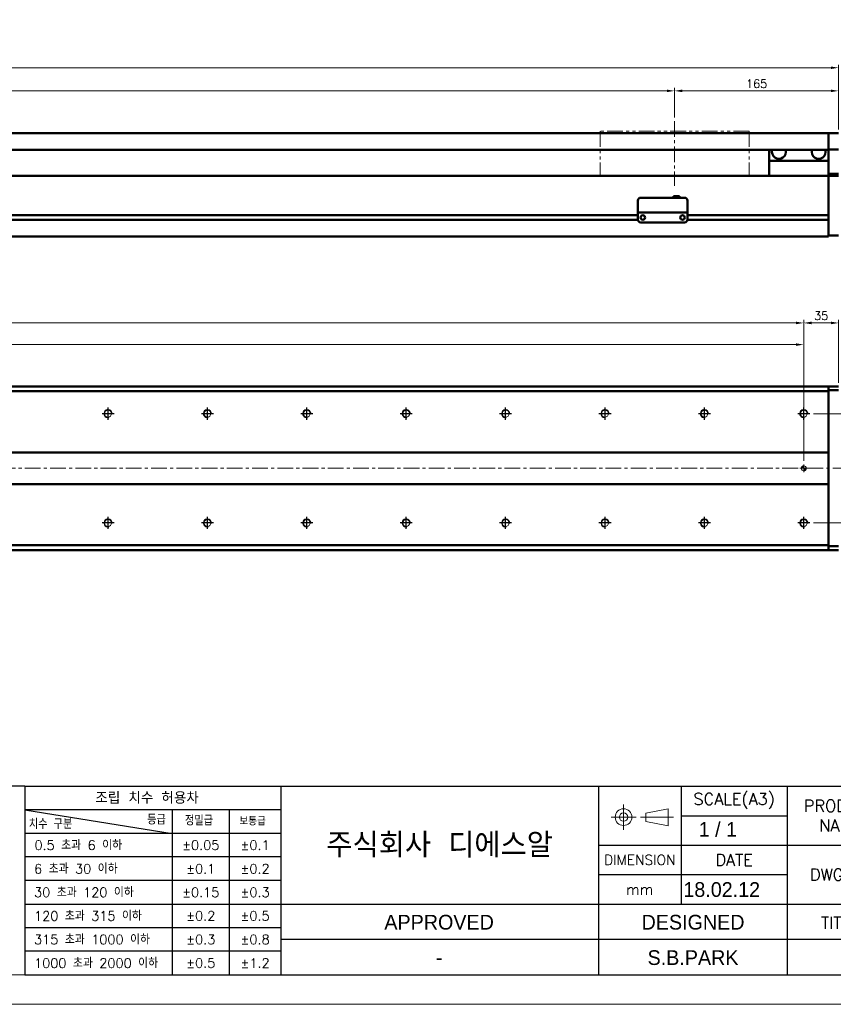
# Model space of a CAD drawing. Header units: millimetres. Extents: x 46891 to 51038, y 6223 to 10291.
# Tile 6 of 8: x 49803 to 50622, y 8529 to 9520. Entities that reach past the tile are written whole.
import ezdxf
from ezdxf.enums import TextEntityAlignment as Align

# ---------------------------------------------------------------- set-up
doc = ezdxf.new("R2010")
doc.units = ezdxf.units.MM
doc.header["$LTSCALE"] = 0.5
doc.linetypes.add('CENTER', pattern=[50.8, 31.75, -6.35, 6.35, -6.35])
doc.linetypes.add('PHANTOM', pattern=[63.5, 31.75, -6.35, 6.35, -6.35, 6.35, -6.35])
doc.layers.get('0').update_dxf_attribs({"lineweight": 20})
doc.layers.add('1', color=1, linetype='CENTER', lineweight=13)
doc.layers.add('외형선(ISO)', color=7, linetype='Continuous', lineweight=50)
for name, color, linetype in [('3', 3, 'Continuous'), ('C', 1, 'CENTER'), ('DIM', 4, 'Continuous')]:
    doc.layers.add(name, color=color, linetype=linetype)
doc.styles.add('ACISOGDT', font='amgdt.shx')
doc.styles.add('DSR TEXT', font='romans.shx', dxfattribs={"bigfont": 'whgtxt.shx'})
doc.styles.get("Standard").update_dxf_attribs({"font": 'romans.shx', "bigfont": 'whgtxt.shx'})
doc.dimstyles.new('DSR', dxfattribs={"dimscale": 2, "dimtxt": 3, "dimasz": 3, "dimexe": 0.5, "dimexo": 0.5, "dimgap": 0.5, "dimtad": 1, "dimdsep": 46, "dimtxsty": 'Standard', "dimcen": 2.5, "dimclrd": 4, "dimclre": 4, "dimclrt": 2, "dimadec": 0, "dimazin": 2, "dimtfac": 1, "dimtmove": 0, "dimatfit": 3, "dimfxl": 0, "dimlwd": -1, "dimlwe": -1, "dimarcsym": 0})

# ---------------------------------------------------------------- blocks, each defined once
blk = doc.blocks.new('A$C13F00394')
for p, q in [((109.11, 28.14), (105.34, 27.43)), ((105.34, 27.43), (105.34, 26.01)), ((109.11, 25.3), (109.11, 28.14)), ((105.34, 26.01), (109.11, 25.3))]:
    blk.add_line(p, q)
for radius in [1.42, 0.71]:
    blk.add_circle((101.56, 26.76), radius)
at = {"layer": '1'}
for p, q in [((101.56, 28.89), (101.56, 24.63)), ((103.69, 26.76), (99.44, 26.76)), ((104.41, 26.76), (110.04, 26.76))]:
    blk.add_line(p, q, dxfattribs=at)
at = {"layer": '3'}
for p, q in [((0, 32), (-207.68, 32)), ((0, 32), (202.32, 32)), ((0, 32), (0, 0)), ((43.43, 32), (43.43, 0)), ((97.32, 32), (97.32, 12)), ((111.32, 32), (111.32, 12)), ((129.32, 32), (129.32, 0)), ((0, 28), (25, 24)), ((43.43, 28), (0, 28)), ((25, 28), (25, 0)), ((34.7, 28), (34.7, 0)), ((111.32, 27), (129.32, 27)), ((43.43, 24), (0, 24)), ((97.32, 22), (202.32, 22)), ((43.43, 20), (0, 20)), ((97.32, 17), (129.32, 17)), ((43.43, 16), (0, 16)), ((0, 12), (129.32, 12)), ((97.32, 12), (97.32, 0)), ((129.32, 12), (202.32, 12)), ((43.43, 8), (0, 8)), ((97.32, 6), (43.43, 6)), ((129.32, 6), (97.32, 6)), ((202.32, 6), (129.32, 6)), ((43.43, 4), (0, 4)), ((0, 0), (202.32, 0))]:
    blk.add_line(p, q, dxfattribs=at)
at = {"color": 0, "style": 'DSR TEXT'}
for s, height, p in [('조립 치수 허용차', 2, (11.97, 29.02)), ('등급', 1.5, (20.77, 25.52)), ('정밀급', 1.5, (27.18, 25.37)), ('보통급', 1.3, (36.41, 25.38)), ('치수 구분', 1.5, (0.69, 24.78)), (' 0.5 초과 6 이하', 1.6, (0.56, 21.19)), (' 6 초과 30 이하', 1.6, (0.49, 17.19)), (' 30 초과 120 이하', 1.6, (0.49, 13.19)), (' 120 초과 315 이하', 1.6, (0.49, 9.19)), (' 315 초과 1000 이하', 1.6, (0.49, 5.19)), (' 1000 초과 2000 이하', 1.6, (0.49, 1.19))]:
    blk.add_text(s, height=height, dxfattribs=at).set_placement(p)
at = {"color": 7, "style": 'ACISOGDT'}
for s, p in [('APPROVED', (70.28, 8.93)), ('DESIGNED', (113.35, 8.93))]:
    blk.add_text(s, height=2.5, dxfattribs=at).set_placement(p, align=Align.MIDDLE_CENTER)
at = {"color": 7, "attachment_point": 5, "style": 'DSR TEXT'}
for s, insert, char_height in [('SCALE(A3)', (120.32, 29.5), 2), ('PRODUCT\\PNAME', (138.32, 27), 2), ('주식회사 디에스알', (70.37, 22), 4.2), ('DIMENSION', (104.32, 19.5), 1.7), ('DATE', (120.32, 19.5), 2), ('DWG.NO', (138.32, 17), 2), ('mm', (104.32, 14.5), 1.8), ('TITLE', (138.32, 8.83), 2)]:
    blk.add_mtext(s, dxfattribs=dict(at, insert=insert, char_height=char_height))
at = {"color": 0, "char_height": 1.6, "attachment_point": 5, "style": 'DSR TEXT'}
for s, insert in [('%%P0.05', (29.85, 22)), ('%%P0.1', (39.07, 22)), ('%%P0.1', (29.85, 18)), ('%%P0.2', (39.07, 18)), ('%%P0.15', (29.85, 14)), ('%%P0.3', (39.07, 14)), ('%%P0.2', (29.85, 10)), ('%%P0.5', (39.07, 10)), ('%%P0.3', (29.85, 6)), ('%%P0.8', (39.07, 6)), ('%%P0.5', (29.85, 2)), ('%%P1.2', (39.07, 2))]:
    blk.add_mtext(s, dxfattribs=dict(at, insert=insert))
blk = doc.blocks.new('A$C1C1952E1')
at = {"color": 1}
blk.add_lwpolyline([(0, 0), (420, 0), (420, 297), (0, 297)], close=True, dxfattribs=at)
at = {"color": 3}
blk.add_lwpolyline([(5, 5), (415, 5), (415, 292), (5, 292)], close=True, dxfattribs=at)
blk = doc.blocks.new('*D122')
at = {"color": 1, "linetype": 'ByBlock'}
for p, q in [((48962.09, 9421.41), (48962.09, 9451.32)), ((48969.89, 9448.32), (50454.29, 9448.32)), ((50462.09, 9421.41), (50462.09, 9451.32))]:
    blk.add_line(p, q, dxfattribs=at)
at = {"color": 1}
for points in [[(48969.89, 9449.62), (48969.89, 9447.02), (48962.09, 9448.32)], [(50454.29, 9449.62), (50454.29, 9447.02), (50462.09, 9448.32)]]:
    blk.add_solid(points, dxfattribs=at)
at = {"layer": 'Defpoints', "color": 0}
for p in [(50462.09, 9448.32), (48962.09, 9417.81), (50462.09, 9417.81)]:
    blk.add_point(p, dxfattribs=at)
at = {"color": 3, "insert": (49712.09, 9455.52), "char_height": 8.4, "attachment_point": 5, "style": 'DSR TEXT'}
blk.add_mtext('STROKE : 1500', dxfattribs=at)
blk = doc.blocks.new('*D123')
at = {"color": 1, "linetype": 'ByBlock'}
for p, q in [((50462.09, 9421.41), (50462.09, 9451.32)), ((50469.89, 9448.32), (50619.29, 9448.32)), ((50627.09, 9409.41), (50627.09, 9451.32))]:
    blk.add_line(p, q, dxfattribs=at)
at = {"color": 1}
for points in [[(50469.89, 9449.62), (50469.89, 9447.02), (50462.09, 9448.32)], [(50619.29, 9449.62), (50619.29, 9447.02), (50627.09, 9448.32)]]:
    blk.add_solid(points, dxfattribs=at)
at = {"layer": 'Defpoints', "color": 0}
for p in [(50627.09, 9448.32), (50462.09, 9417.81), (50627.09, 9405.81)]:
    blk.add_point(p, dxfattribs=at)
at = {"color": 3, "insert": (50544.59, 9455.52), "char_height": 8.4, "attachment_point": 5, "style": 'DSR TEXT'}
blk.add_mtext('165', dxfattribs=at)
blk = doc.blocks.new('*D124')
at = {"color": 1, "linetype": 'ByBlock'}
for p, q in [((48757.09, 9409.41), (48757.09, 9474.57)), ((50627.09, 9409.41), (50627.09, 9474.57)), ((50619.29, 9471.57), (48764.89, 9471.57))]:
    blk.add_line(p, q, dxfattribs=at)
at = {"color": 1}
for points in [[(48764.89, 9472.87), (48764.89, 9470.27), (48757.09, 9471.57)], [(50619.29, 9472.87), (50619.29, 9470.27), (50627.09, 9471.57)]]:
    blk.add_solid(points, dxfattribs=at)
at = {"layer": 'Defpoints', "color": 0}
for p in [(48757.09, 9471.57), (48757.09, 9405.81), (50627.09, 9405.81)]:
    blk.add_point(p, dxfattribs=at)
at = {"color": 3, "insert": (49692.09, 9478.77), "char_height": 8.4, "attachment_point": 5, "style": 'DSR TEXT'}
blk.add_mtext('1870', dxfattribs=at)
blk = doc.blocks.new('A$C33E56CC6')
h = blk.add_hatch()
h.set_pattern_fill('ANSI31', color=256, style=0)
h.set_pattern_definition([(45, (-7065.45672, -6508.5399), (-0.0883883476, 0.0883883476), [])])
h.paths.add_polyline_path([(4, 6.5, 0.414214), (1.5, 4), (4, 4)])
h.paths.add_polyline_path([(6.5, 4), (4, 4), (4, 1.5, 0.414214)])
blk.add_circle((4, 4), 2.5)
at = {"layer": '1'}
for p, q in [((0, 4), (8, 4)), ((4, 0), (4, 8))]:
    blk.add_line(p, q, dxfattribs=at)
blk = doc.blocks.new('tap8')
blk.add_circle((0, 0), 3.4)
at = {"layer": 'C', "color": 1, "linetype": 'CENTER'}
for p, q in [((-6.05, 0), (6.05, 0)), ((0, -6.05), (0, 6.05))]:
    blk.add_line(p, q, dxfattribs=at)
at = {"layer": 'DIM', "color": 3}
blk.add_arc((0, 0), 4, 263.84551, 189.43144, dxfattribs=at)
blk = doc.blocks.new('*D152')
at = {"color": 1, "linetype": 'ByBlock'}
for p, q in [((48792.09, 9133.07), (48792.09, 9217.74)), ((50592.09, 9133.07), (50592.09, 9217.74)), ((48799.89, 9214.74), (50584.29, 9214.74))]:
    blk.add_line(p, q, dxfattribs=at)
at = {"color": 1}
for points in [[(48799.89, 9216.04), (48799.89, 9213.44), (48792.09, 9214.74)], [(50584.29, 9216.04), (50584.29, 9213.44), (50592.09, 9214.74)]]:
    blk.add_solid(points, dxfattribs=at)
at = {"layer": 'Defpoints', "color": 0}
for p in [(50592.09, 9214.74), (48792.09, 9129.47), (50592.09, 9129.47)]:
    blk.add_point(p, dxfattribs=at)
at = {"color": 3, "insert": (49692.09, 9221.94), "char_height": 8.4, "attachment_point": 5, "style": 'DSR TEXT'}
blk.add_mtext('18X100PITCH=1800', dxfattribs=at)
blk = doc.blocks.new('*D153')
at = {"color": 1, "linetype": 'ByBlock'}
for p, q in [((50592.09, 9133.07), (50592.09, 9217.74)), ((50627.09, 9154.53), (50627.09, 9217.74)), ((50599.89, 9214.74), (50619.29, 9214.74))]:
    blk.add_line(p, q, dxfattribs=at)
at = {"color": 1}
for points in [[(50599.89, 9216.04), (50599.89, 9213.44), (50592.09, 9214.74)], [(50619.29, 9216.04), (50619.29, 9213.44), (50627.09, 9214.74)]]:
    blk.add_solid(points, dxfattribs=at)
at = {"layer": 'Defpoints', "color": 0}
for p in [(50627.09, 9214.74), (50627.09, 9150.93), (50592.09, 9129.47)]:
    blk.add_point(p, dxfattribs=at)
at = {"color": 3, "insert": (50609.59, 9221.94), "char_height": 8.4, "attachment_point": 5, "style": 'DSR TEXT'}
blk.add_mtext('35', dxfattribs=at)
blk = doc.blocks.new('*D154')
at = {"color": 1, "linetype": 'ByBlock'}
for p, q in [((48792.09, 9076.03), (48792.09, 9195.93)), ((48799.89, 9192.93), (50584.29, 9192.93)), ((50592.09, 9076.03), (50592.09, 9195.93))]:
    blk.add_line(p, q, dxfattribs=at)
at = {"color": 1}
for points in [[(48799.89, 9194.23), (48799.89, 9191.63), (48792.09, 9192.93)], [(50584.29, 9194.23), (50584.29, 9191.63), (50592.09, 9192.93)]]:
    blk.add_solid(points, dxfattribs=at)
at = {"layer": 'Defpoints', "color": 0}
for p in [(50592.09, 9192.93), (48792.09, 9072.43), (50592.09, 9072.43)]:
    blk.add_point(p, dxfattribs=at)
at = {"color": 3, "insert": (49692.09, 9200.13), "char_height": 8.4, "attachment_point": 5, "style": 'DSR TEXT'}
blk.add_mtext('1800%%P0.02', dxfattribs=at)
blk = doc.blocks.new('*D156')
at = {"color": 1, "linetype": 'ByBlock'}
for p, q in [((50601.74, 9123.43), (50663.37, 9123.43)), ((50660.37, 9115.63), (50660.37, 9021.23)), ((50601.74, 9013.43), (50663.37, 9013.43))]:
    blk.add_line(p, q, dxfattribs=at)
at = {"color": 1}
for points in [[(50659.07, 9115.63), (50661.67, 9115.63), (50660.37, 9123.43)], [(50659.07, 9021.23), (50661.67, 9021.23), (50660.37, 9013.43)]]:
    blk.add_solid(points, dxfattribs=at)
at = {"layer": 'Defpoints', "color": 0}
for p in [(50598.14, 9123.43), (50598.14, 9013.43), (50660.37, 9013.43)]:
    blk.add_point(p, dxfattribs=at)
at = {"color": 3, "insert": (50653.17, 9068.43), "char_height": 8.4, "attachment_point": 5, "rotation": 90, "style": 'DSR TEXT'}
blk.add_mtext('110', dxfattribs=at)

msp = doc.modelspace()

# ---------------------------------------------------------------- linework, layer by layer
at = {"color": 6, "linetype": 'PHANTOM'}
for p, q in [((50537.08964, 9407.81317), (50387.08964, 9407.81317)), ((50387.08964, 9407.81317), (50387.08964, 9362.81317)), ((50537.08964, 9407.81317), (50537.08964, 9362.81317))]:
    msp.add_line(p, q, dxfattribs=at)
at = {"layer": '1'}
for p, q in [((50462.08964, 9417.81317), (50462.08964, 9352.81317)), ((50637.08964, 9068.42724), (48747.08964, 9068.42724))]:
    msp.add_line(p, q, dxfattribs=at)
at = {"layer": '3'}
msp.add_line((49808.28287, 8558.65502), (51008.40982, 8558.65502), dxfattribs=at)
at = {"layer": '외형선(ISO)'}
for p, q in [((50617.08964, 9405.81317), (49037.08964, 9405.81317)), ((50617.08964, 9405.81317), (50617.08964, 9403.81317)), ((50617.08964, 9405.81317), (50627.08964, 9405.81317)), ((50617.08964, 9403.81317), (50617.08964, 9405.81317)), ((50617.08964, 9402.30045), (50617.08964, 9403.81317)), ((50617.08964, 9403.81317), (50617.08964, 9402.30045)), ((50617.08964, 9401.80147), (50617.08964, 9402.30045)), ((50617.08964, 9402.30045), (50617.08964, 9401.80147)), ((50617.08964, 9401.80147), (50617.08964, 9400.26088)), ((50617.08964, 9400.26088), (50617.08964, 9401.80147)), ((50617.08964, 9400.26088), (50617.08964, 9397.27629)), ((50617.08964, 9397.27629), (50617.08964, 9400.26088)), ((50617.08964, 9389.49884), (50617.08964, 9397.27629)), ((50617.08964, 9397.27629), (50617.08964, 9389.49884)), ((50617.08964, 9388.81317), (49037.08964, 9388.81317)), ((50557.08964, 9388.81317), (50557.08964, 9377.81317)), ((50617.08964, 9389.13986), (50617.08964, 9389.49884)), ((50617.08964, 9364.73623), (50617.08964, 9389.13986)), ((50617.08964, 9389.13986), (50627.08964, 9389.13986)), ((50557.08964, 9377.81317), (50617.08964, 9377.81317)), ((50557.08964, 9362.81317), (50557.08964, 9377.81317)), ((50617.08964, 9362.81317), (50617.08964, 9364.73623)), ((50617.08964, 9364.73623), (50627.08964, 9364.73623)), ((48767.08964, 9362.81317), (50617.08964, 9362.81317)), ((50617.08964, 9359.81317), (50617.08964, 9362.81317)), ((50617.08964, 9362.81317), (50617.08964, 9359.81317)), ((50617.08964, 9362.81317), (50627.08964, 9362.81317)), ((50617.08964, 9359.81317), (50617.08964, 9323.26317)), ((50617.08964, 9308.05581), (50617.08964, 9359.81317)), ((50425.08964, 9327.81336), (50425.08964, 9337.81336)), ((50428.08964, 9340.81336), (50472.08964, 9340.81336)), ((50461.08964, 9342.31336), (50461.08964, 9340.81336)), ((50461.08964, 9342.31336), (50467.08964, 9342.31336)), ((50467.08964, 9342.31336), (50467.08964, 9340.81336)), ((50475.08964, 9337.81336), (50475.08964, 9327.81336)), ((50425.08964, 9327.81336), (50425.08964, 9325.81336)), ((50425.08964, 9325.81333), (50425.08964, 9325.81336)), ((50425.08964, 9325.81336), (50475.08964, 9325.81336)), ((50425.08964, 9325.31333), (50425.08964, 9325.81333)), ((50425.08964, 9318.81333), (50425.08964, 9325.31333)), ((50475.08964, 9325.81336), (50475.08964, 9327.81336)), ((50475.08964, 9325.81336), (50475.08964, 9325.81333)), ((50475.08964, 9325.81333), (50475.08964, 9325.31333)), ((50475.08964, 9325.31333), (50475.08964, 9318.81333)), ((49021.07919, 9318.56317), (50425.10009, 9318.56317)), ((49021.07919, 9318.56317), (50425.10009, 9318.56317)), ((49021.08964, 9323.06317), (50425.08964, 9323.06317)), ((49021.08964, 9323.06317), (50425.08964, 9323.06317)), ((50428.08964, 9315.81333), (50472.08964, 9315.81333)), ((50430.06283, 9323.06317), (50430.11645, 9323.06317)), ((50470.06283, 9323.06317), (50470.11645, 9323.06317)), ((50475.07919, 9318.56317), (50617.08964, 9318.56317)), ((50475.08964, 9323.06317), (50617.08964, 9323.06317)), ((50617.08964, 9318.36317), (50617.08964, 9308.05581)), ((50617.08964, 9305.93449), (50617.08964, 9308.05581)), ((50617.08964, 9308.05581), (50617.08964, 9305.93449)), ((50617.08964, 9305.93449), (50617.08964, 9301.81317)), ((50617.08964, 9302.81317), (50617.08964, 9305.93449)), ((48767.08964, 9301.81317), (50617.08964, 9301.81317)), ((50617.08964, 9302.81317), (50627.08964, 9302.81317)), ((48767.08964, 9150.92724), (50617.08964, 9150.92724)), ((50617.08964, 9150.04856), (50617.08964, 9150.92724)), ((50617.08964, 9150.92724), (50617.08964, 9150.04856)), ((50617.08964, 9150.92724), (50627.08964, 9150.92724)), ((50617.08964, 9150.04856), (50617.08964, 9145.92724)), ((50617.08964, 9146.92724), (50617.08964, 9150.04856)), ((50617.08964, 9146.92724), (50627.08964, 9146.92724)), ((48767.08964, 9145.92724), (50617.08964, 9145.92724)), ((50617.08964, 9145.92724), (50617.08964, 9084.42724)), ((50617.08964, 9084.42724), (48767.08964, 9084.42724)), ((50617.08964, 9084.42724), (50617.08964, 9083.57369)), ((50617.08964, 9083.57369), (50617.08964, 9083.22013)), ((50617.08964, 9083.22013), (50617.08964, 9053.63435)), ((50617.08964, 9053.63435), (50617.08964, 9083.22013)), ((48767.08964, 9052.42724), (50617.08964, 9052.42724)), ((50617.08964, 9053.63435), (50617.08964, 9053.28079)), ((50617.08964, 9053.28079), (50617.08964, 9052.42724)), ((50617.08964, 9052.42724), (50617.08964, 8990.92724)), ((50617.08964, 8990.92724), (48767.08964, 8990.92724)), ((50617.08964, 8990.92724), (50617.08964, 8986.80592)), ((50627.08964, 8989.92724), (50617.08964, 8989.92724)), ((50617.08964, 8986.80592), (50617.08964, 8989.92724)), ((48767.08964, 8985.92724), (50617.08964, 8985.92724)), ((50617.08964, 8985.92724), (50617.08964, 8986.80592)), ((50617.08964, 8986.80592), (50617.08964, 8985.92724)), ((50617.08964, 8985.92724), (50627.08964, 8985.92724))]:
    msp.add_line(p, q, dxfattribs=at)
for centre in [(50430.08964, 9320.81332), (50470.08964, 9320.81332)]:
    msp.add_circle(centre, 2.25, dxfattribs=at)
for centre, radius, start, end in [((50567.08964, 9386.81317), 7, 163.3984504, 16.6015496), ((50607.08964, 9386.81317), 7, 163.3984504, 16.6015496), ((50428.08964, 9337.81336), 3, 90, 180), ((50472.08964, 9337.81336), 3, 0, 90), ((50428.08964, 9318.81333), 3, 180, 270), ((50472.08964, 9318.81333), 3, 270, 0)]:
    msp.add_arc(centre, radius, start, end, dxfattribs=at)

# ---------------------------------------------------------------- block references
at = {"xscale": 5.931900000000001, "yscale": 5.931900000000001, "zscale": 5.931900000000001}
for name, p in [('A$C1C1952E1', (48546.67132, 8528.99552)), ('A$C13F00394', (49808.28288, 8558.65502))]:
    msp.add_blockref(name, p, dxfattribs=at)
at = {"rotation": 90}
for p in [(49892.08964, 9123.42724), (49992.08964, 9123.42724), (50092.08964, 9123.42724), (50192.08964, 9123.42724), (50292.08964, 9123.42724), (50392.08964, 9123.42724), (50492.08964, 9123.42724), (50592.08964, 9123.42724), (49892.08964, 9013.42724), (49992.08964, 9013.42724), (50092.08964, 9013.42724), (50192.08964, 9013.42724), (50292.08964, 9013.42724), (50392.08964, 9013.42724), (50492.08964, 9013.42724), (50592.08964, 9013.42724)]:
    msp.add_blockref('tap8', p, dxfattribs=at)
msp.add_blockref('A$C33E56CC6', (50588.08964, 9064.42724))

# ---------------------------------------------------------------- texts
at = {"color": 2, "style": 'ACISOGDT'}
for s, p in [('1 / 1', (50486.332, 8697.63096)), ('18.02.12', (50470.92073, 8637.10161))]:
    msp.add_text(s, height=14.82975, dxfattribs=at).set_placement(p)
for s, p in [('S.B.PARK', (50480.64156, 8576.00699)), ('-', (50225.19427, 8576.00699))]:
    msp.add_text(s, height=14.82975, dxfattribs=at).set_placement(p, align=Align.MIDDLE_CENTER)

# ---------------------------------------------------------------- dimensions: what is measured, and where the dimension line sits
for base, p1, p2, picture, middle in [((48757.08964, 9471.57296), (50627.08964, 9405.81317), (48757.08964, 9405.81317), '*D124', (49692.08964, 9478.77296)), ((50627.08964, 9448.31988), (50462.08964, 9417.81317), (50627.08964, 9405.81317), '*D123', (50544.58964, 9455.51988)), ((50627.08964, 9214.73712), (50592.08964, 9129.47421), (50627.08964, 9150.92724), '*D153', (50609.58964, 9221.93712))]:
    dim = msp.add_linear_dim(base=base, p1=p1, p2=p2, dimstyle='DSR', override={"dimscale": 3, "dimtxt": 2.8, "dimasz": 2.600136, "dimexe": 1, "dimexo": 1.2, "dimgap": 1, "dimdec": 4, "dimtxsty": 'DSR TEXT', "dimclrd": 1, "dimclre": 1, "dimclrt": 3, "dimtdec": 4, "dimtix": 1})
    dim.commit()
    dim.dimension.update_dxf_attribs({"geometry": picture, "text_midpoint": middle})
for base, p1, p2, text, picture, middle in [((50462.08964, 9448.31988), (48962.08964, 9417.81317), (50462.08964, 9417.81317), 'STROKE : <>', '*D122', (49712.08964, 9455.51988)), ((50592.08964, 9214.73712), (48792.08964, 9129.47421), (50592.08964, 9129.47421), '18X100PITCH=<>', '*D152', (49692.08964, 9221.93712)), ((50592.08964, 9192.92511), (48792.08964, 9072.42724), (50592.08964, 9072.42724), '<>%%P0.02', '*D154', (49692.08964, 9200.12511))]:
    dim = msp.add_linear_dim(base=base, p1=p1, p2=p2, text=text, dimstyle='DSR', override={"dimscale": 3, "dimtxt": 2.8, "dimasz": 2.600136, "dimexe": 1, "dimexo": 1.2, "dimgap": 1, "dimdec": 4, "dimtxsty": 'DSR TEXT', "dimclrd": 1, "dimclre": 1, "dimclrt": 3, "dimtdec": 4, "dimtix": 1})
    dim.commit()
    dim.dimension.update_dxf_attribs({"geometry": picture, "text_midpoint": middle})
dim = msp.add_linear_dim(base=(50660.37235, 9013.42724), p1=(50598.13661, 9123.42724), p2=(50598.13661, 9013.42724), angle=90, dimstyle='DSR', override={"dimscale": 3, "dimtxt": 2.8, "dimasz": 2.600136, "dimexe": 1, "dimexo": 1.2, "dimgap": 1, "dimdec": 4, "dimtxsty": 'DSR TEXT', "dimclrd": 1, "dimclre": 1, "dimclrt": 3, "dimtdec": 4, "dimtix": 1})
dim.commit()
dim.dimension.update_dxf_attribs({"geometry": '*D156', "text_midpoint": (50653.17235, 9068.42724)})

doc.saveas('drawing.dxf')
